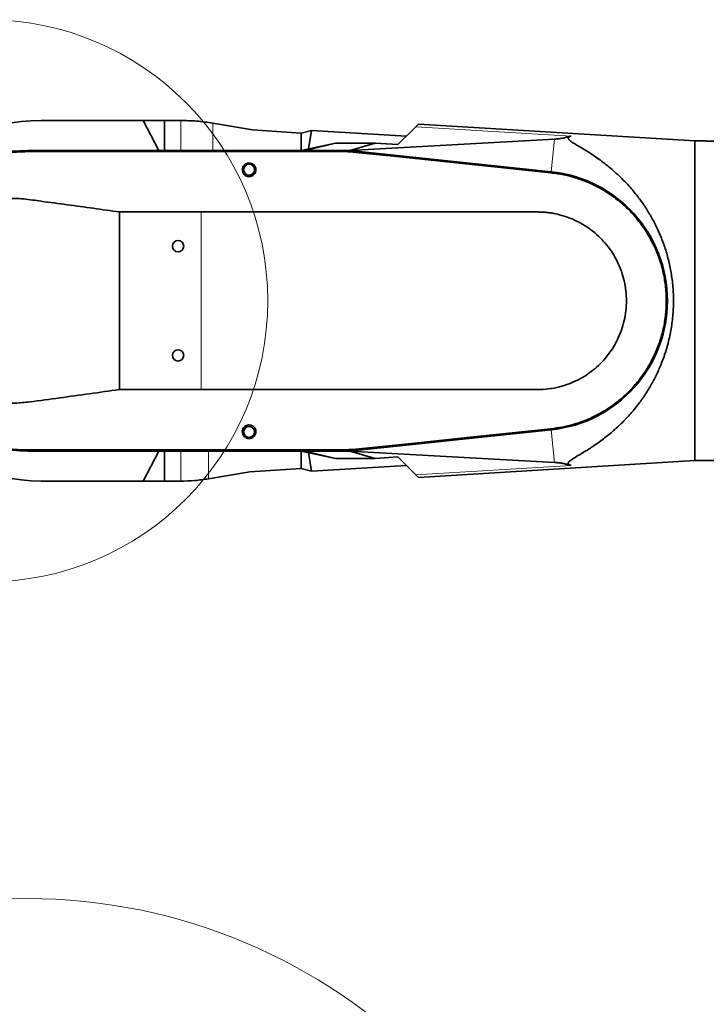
# Model space of a CAD drawing. Header units: millimetres. Extents: x 0 to 12118, y 0 to 8400.
# Tile 10 of 127: x 1146 to 1649, y 4954 to 5675. Entities that reach past the tile are written whole.
import ezdxf

# ---------------------------------------------------------------- set-up
doc = ezdxf.new("R2010")
doc.units = ezdxf.units.MM
doc.header["$LTSCALE"] = 20

msp = doc.modelspace()

# ---------------------------------------------------------------- linework, layer by layer
at = {"color": 7, "linetype": 'Continuous', "lineweight": 35}
for p, q in [((1236.523579, 5600.870777), (1162.128604, 5600.870777)), ((1248.018799, 5578.870777), (1236.523579, 5600.870777)), ((1252.128604, 5600.870777), (1236.523579, 5600.870777)), ((1252.128604, 5600.870777), (1252.128604, 5578.870777)), ((1264.128604, 5600.870777), (1252.128604, 5600.870777)), ((1316.703472, 5594.003356), (1287.539219, 5598.913731)), ((1352.128604, 5591.618488), (1316.703472, 5594.003356)), ((1352.128604, 5591.618488), (1359.785592, 5593.631327)), ((1359.785592, 5593.631327), (1357.573665, 5580.027984)), ((1359.785592, 5593.631327), (1429.203725, 5589.367254)), ((1423.017144, 5583.180673), (1436.118656, 5596.282185)), ((1436.118656, 5596.282185), (1438.065931, 5598.229459)), ((1640.128604, 5585.870777), (1438.065931, 5598.229459)), ((1352.128604, 5591.618488), (1352.128604, 5578.870777)), ((1387.880686, 5578.94803), (1537.567565, 5587.219585)), ((1352.128604, 5578.870777), (1377.245627, 5584.208752)), ((1377.245627, 5584.208752), (1355.091024, 5578.870777)), ((1406.424256, 5584.208752), (1377.245627, 5584.208752)), ((1406.424256, 5584.208752), (1387.880686, 5578.94803)), ((1406.424256, 5584.208752), (1423.017144, 5583.180673)), ((1647.128604, 5585.870777), (1640.128604, 5585.870777)), ((1640.128604, 5468.870777), (1640.128604, 5585.870777)), ((1152.128604, 5578.870777), (1387.391877, 5578.870777)), ((1152.128604, 5578.835856), (1381.897103, 5578.835856)), ((1387.391877, 5578.870777), (1387.880686, 5578.94803)), ((1387.391877, 5578.870777), (1535.058808, 5563.350357)), ((1392.327904, 5578.290169), (1535.037683, 5563.317462)), ((1219.278866, 5533.870777), (1219.278866, 5403.870777)), ((1219.278866, 5533.870777), (1279.128604, 5533.870777)), ((1640.128604, 5351.870777), (1640.128604, 5468.870777)), ((1279.128604, 5403.870777), (1219.278866, 5403.870777)), ((1535.058808, 5374.391197), (1387.391877, 5358.870777)), ((1535.037683, 5374.424091), (1408.538356, 5361.15214)), ((1242.393994, 5358.905698), (1152.128604, 5358.905698)), ((1387.391877, 5358.870777), (1152.128604, 5358.870777)), ((1248.018799, 5358.870777), (1236.523579, 5336.870777)), ((1242.393994, 5358.905698), (1242.435611, 5358.940618)), ((1242.435611, 5358.940618), (1251.821597, 5358.940618)), ((1251.821597, 5358.940618), (1251.863214, 5358.905698)), ((1381.897103, 5358.905698), (1251.863214, 5358.905698)), ((1252.128604, 5336.870777), (1252.128604, 5358.870777)), ((1377.245627, 5353.532802), (1352.128604, 5358.870777)), ((1352.128604, 5346.132531), (1352.128604, 5358.870777)), ((1355.091024, 5358.870777), (1377.245627, 5353.532802)), ((1357.565233, 5357.715362), (1359.762478, 5344.108807)), ((1392.248766, 5360.205676), (1381.897103, 5359.662213)), ((1387.880686, 5358.793523), (1387.391877, 5358.870777)), ((1537.567565, 5350.521968), (1387.880686, 5358.793523)), ((1387.880686, 5358.793523), (1406.424256, 5353.532802)), ((1399.120827, 5360.164079), (1392.327904, 5359.451385)), ((1399.120827, 5360.164079), (1399.158573, 5360.203152)), ((1408.493323, 5361.182527), (1399.158573, 5360.203152)), ((1408.493323, 5361.182527), (1408.538356, 5361.15214)), ((1429.203725, 5348.374299), (1359.762478, 5344.108807)), ((1406.424256, 5353.532802), (1377.245627, 5353.532802)), ((1406.424256, 5353.532802), (1423.017144, 5354.560881)), ((1436.118656, 5341.459369), (1423.017144, 5354.560881)), ((1438.065931, 5339.512094), (1640.128604, 5351.870777)), ((1640.128604, 5351.870777), (1672.215906, 5351.870777)), ((1314.65863, 5343.612346), (1284.41412, 5338.555082)), ((1352.128604, 5346.132531), (1314.65863, 5343.612346)), ((1359.762478, 5344.108807), (1352.128604, 5346.132531)), ((1438.065931, 5339.512094), (1436.118656, 5341.459369)), ((1162.128604, 5336.870777), (1236.523579, 5336.870777)), ((1252.128604, 5336.870777), (1236.523579, 5336.870777)), ((1264.128604, 5336.870777), (1252.128604, 5336.870777))]:
    msp.add_line(p, q, dxfattribs=at)
at = {"color": 8, "linetype": 'Continuous', "lineweight": 18}
for p, q in [((1264.128604, 5600.870777), (1264.128604, 5578.870777)), ((1287.539219, 5598.913731), (1287.539219, 5578.870777)), ((1436.118656, 5596.282185), (1549.669691, 5589.447945)), ((1537.567565, 5587.219585), (1535.058808, 5563.350357)), ((1152.128604, 5578.077844), (1152.128604, 5578.835856)), ((1381.897103, 5578.078343), (1381.897103, 5578.835856)), ((1392.248812, 5577.536318), (1392.327904, 5578.290169)), ((1534.958106, 5562.558988), (1535.037683, 5563.317462)), ((1279.128604, 5403.870777), (1279.128604, 5533.870777)), ((1534.958106, 5375.182565), (1535.037683, 5374.424091)), ((1537.567565, 5350.521968), (1535.058808, 5374.391197)), ((1152.128604, 5359.66371), (1152.128604, 5358.905698)), ((1264.128604, 5336.870777), (1264.128604, 5358.870777)), ((1284.41412, 5338.555082), (1284.41412, 5358.870777)), ((1381.897103, 5359.662213), (1381.897103, 5358.905698)), ((1392.248766, 5360.205676), (1392.327904, 5359.451385)), ((1436.118656, 5341.459369), (1549.669691, 5348.293609))]:
    msp.add_line(p, q, dxfattribs=at)
at = {"color": 7, "linetype": 'Continuous', "lineweight": 35, "flags": 128}
for points in [[(1152.128604, 5578.077844), (1308.865006, 5578.077844), (1345.381054, 5578.077844), (1363.639079, 5578.077844), (1381.897103, 5578.078343)], [(1392.248812, 5577.536318), (1419.780547, 5574.646802), (1477.36933, 5568.602924), (1534.958106, 5562.558988)], [(1534.958106, 5375.182565), (1478.303576, 5369.236818), (1435.276167, 5364.721277), (1392.248766, 5360.205676)]]:
    msp.add_lwpolyline(points, dxfattribs=at)
at = {"color": 7, "linetype": 'Continuous', "lineweight": 18}
for centre, radius in [((1122.018161, 5468.870777), 205.772684), ((1151.334156, 4619.707123), 411.545388)]:
    msp.add_circle(centre, radius, dxfattribs=at)
at = {"color": 7, "linetype": 'Continuous', "lineweight": 35}
for centre, radius in [((1314.128604, 5564.870777), 4), ((1262.128604, 5508.870777), 4.15), ((1262.128604, 5428.870777), 4.15), ((1314.128604, 5372.870777), 4)]:
    msp.add_circle(centre, radius, dxfattribs=at)
for centre, radius, start, end in [((1162.128604, 5468.870777), 132, 90, 140.478803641), ((1152.128604, 5468.870777), 110, 90, 270), ((1152.128604, 5468.870777), 109.965079, 90, 270), ((1381.897103, 5478.870777), 99.965079, 84.010601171, 90), ((1525.128604, 5468.870777), 94.965079, 275.989398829, 84.010601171), ((1525.128604, 5468.870777), 95, 276, 84), ((1162.128604, 5468.870777), 132, 219.521196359, 270), ((1381.897103, 5458.870777), 99.965079, 270, 275.989398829)]:
    msp.add_arc(centre, radius, start, end, dxfattribs=at)
for points, knots in [([(1264.128604, 5600.870777), (1268.037119, 5600.789378), (1275.881463, 5600.626012), (1283.64429, 5599.485815), (1287.539219, 5598.913731)], [0, 0, 0, 0, 0.49825899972, 1, 1, 1, 1]), ([(1537.567565, 5587.219585), (1538.008713, 5587.24821), (1539.494331, 5587.34461), (1541.682733, 5587.614487), (1544.403614, 5588.08316), (1547.090285, 5588.696679), (1548.807936, 5589.196954), (1549.669691, 5589.447945)], [0, 0, 0, 0, 0.0778872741, 0.2622948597, 0.4508069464, 0.7244666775, 1, 1, 1, 1]), ([(1549.669691, 5348.293609), (1549.289242, 5348.424475), (1548.528986, 5348.685987), (1547.799816, 5349.189256), (1547.514896, 5349.778858), (1547.694115, 5350.506048), (1548.478271, 5351.387394), (1550.367787, 5352.821484), (1553.544309, 5354.815924), (1558.049208, 5357.459736), (1563.770463, 5360.921349), (1570.420742, 5365.460305), (1578.02222, 5371.349987), (1585.445466, 5377.961741), (1592.569172, 5385.309734), (1598.740689, 5392.793004), (1603.986644, 5400.241353), (1608.411319, 5407.479661), (1612.43201, 5415.173013), (1616.137427, 5423.643326), (1619.370818, 5432.948852), (1621.980075, 5443.064131), (1623.768468, 5453.545019), (1624.620016, 5464.275892), (1624.548999, 5475.087247), (1623.581738, 5485.533119), (1621.790398, 5495.463268), (1619.345247, 5504.814895), (1616.243333, 5513.818702), (1612.526058, 5522.398102), (1608.270744, 5530.528888), (1603.567015, 5538.151687), (1597.828807, 5546.164277), (1590.913515, 5554.309693), (1582.7887, 5562.326754), (1574.338199, 5569.411626), (1566.959822, 5574.712119), (1560.803795, 5578.639612), (1556.560203, 5581.212825), (1552.95991, 5583.310478), (1550.183265, 5585.019547), (1548.430261, 5586.363384), (1547.653252, 5587.351028), (1547.506546, 5588.032324), (1547.875968, 5588.617153), (1548.617007, 5589.092271), (1549.331227, 5589.333586), (1549.669691, 5589.447945)], [0, 0, 0, 0, 0.0073135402, 0.0146147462, 0.0214928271, 0.0283709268, 0.0373664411, 0.0463882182, 0.0666155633, 0.0869514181, 0.1072879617, 0.1402720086, 0.1733887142, 0.2065182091, 0.2395713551, 0.2725018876, 0.2977870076, 0.3231454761, 0.3484838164, 0.3737414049, 0.4022166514, 0.4307687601, 0.4592207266, 0.487805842, 0.5164982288, 0.5450841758, 0.5714431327, 0.5978807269, 0.6242570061, 0.6509528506, 0.6777440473, 0.7045602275, 0.7312902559, 0.7683987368, 0.8056378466, 0.8429154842, 0.8800766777, 0.9011777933, 0.9222746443, 0.9365524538, 0.9508290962, 0.9649681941, 0.972111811, 0.9792453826, 0.9863929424, 0.9935517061, 1, 1, 1, 1]), ([(1647.128604, 5585.870777), (1647.131475, 5585.870616), (1647.149341, 5585.869618), (1647.542085, 5585.847174), (1648.763119, 5585.786147), (1650.575437, 5585.718282), (1652.809951, 5585.672304), (1655.233941, 5585.66985), (1657.381035, 5585.710758), (1659.109776, 5585.770418), (1660.399639, 5585.830177), (1661.051082, 5585.866399), (1661.109464, 5585.869696), (1661.128604, 5585.870777)], [0, 0, 0, 0, 0.019666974, 0.1224106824, 0.2254995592, 0.3308113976, 0.4390845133, 0.5497659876, 0.6614401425, 0.7471487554, 0.8417617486, 0.9481224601, 1, 1, 1, 1]), ([(1152.128604, 5359.66371), (1148.845533, 5359.74983), (1142.279387, 5359.922072), (1132.397465, 5361.315725), (1122.569842, 5363.57516), (1113.238905, 5366.671899), (1104.561844, 5370.430042), (1096.473795, 5374.759844), (1088.707114, 5379.807002), (1081.397385, 5385.496127), (1074.660726, 5391.723677), (1068.461379, 5398.486468), (1062.802896, 5405.820215), (1057.787988, 5413.608434), (1053.492166, 5421.71521), (1049.880577, 5430.149305), (1046.968327, 5438.943169), (1044.81411, 5447.952659), (1043.443802, 5457.024407), (1042.827583, 5466.178254), (1042.990356, 5475.440083), (1043.939685, 5484.654561), (1045.649433, 5493.668385), (1048.097881, 5502.51017), (1051.31716, 5511.195998), (1055.262999, 5519.576845), (1059.86002, 5527.516691), (1065.097207, 5535.049723), (1071.010171, 5542.180434), (1077.507771, 5548.782787), (1084.473811, 5554.75341), (1091.909234, 5560.128206), (1099.849142, 5564.899633), (1108.165823, 5568.979208), (1116.715383, 5572.306626), (1125.51061, 5574.920145), (1134.582124, 5576.783209), (1143.508844, 5577.888012), (1149.375698, 5578.017217), (1152.128604, 5578.077844)], [0, 0, 0, 0, 0.0287077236, 0.057415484, 0.0871140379, 0.1168125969, 0.1432739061, 0.1697352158, 0.1969651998, 0.2241951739, 0.2506574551, 0.2771197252, 0.3043507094, 0.3315816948, 0.3580455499, 0.3845094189, 0.4117421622, 0.4389749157, 0.4654380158, 0.4919011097, 0.5191330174, 0.5463649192, 0.572827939, 0.5992909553, 0.6265227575, 0.6537545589, 0.6802179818, 0.7066814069, 0.7339136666, 0.7611459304, 0.7876092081, 0.8140724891, 0.8413046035, 0.8685367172, 0.8949995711, 0.9214624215, 0.9486940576, 0.9759256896, 1, 1, 1, 1]), ([(1381.897103, 5578.078343), (1382.759808, 5578.073091), (1386.216494, 5578.052046), (1389.662698, 5577.757415), (1392.248812, 5577.536318)], [0, 0, 0, 0, 0.2495757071, 1, 1, 1, 1]), ([(1309.153248, 5564.870777), (1309.203788, 5564.236483), (1309.300635, 5563.021032), (1310.242286, 5561.468681), (1311.504711, 5560.4098), (1312.920813, 5559.827784), (1314.371394, 5559.690992), (1315.746302, 5559.961601), (1316.961609, 5560.564671), (1318.115484, 5561.598737), (1318.947619, 5563.09322), (1319.225497, 5564.992134), (1318.777582, 5566.840487), (1317.703825, 5568.326819), (1316.39472, 5569.241222), (1314.999168, 5569.697388), (1313.606177, 5569.741755), (1312.300628, 5569.417894), (1311.029554, 5568.723309), (1309.860393, 5567.50191), (1309.2548, 5566.103167), (1309.177496, 5565.165036), (1309.153248, 5564.870777)], [0, 0, 0, 0, 0.06802892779, 0.13035907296, 0.17956164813, 0.22062537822, 0.26185425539, 0.2992635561, 0.33739080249, 0.38066014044, 0.44429738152, 0.50880594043, 0.58411525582, 0.64424329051, 0.69104523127, 0.73007870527, 0.76925237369, 0.80532950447, 0.84332160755, 0.89844982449, 0.96814719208, 1, 1, 1, 1]), ([(1534.958106, 5562.558988), (1538.136186, 5562.128773), (1544.5007, 5561.267211), (1553.813908, 5558.754099), (1563.140901, 5555.271844), (1572.320375, 5550.621249), (1581.195973, 5544.811426), (1589.37375, 5538.050896), (1596.720589, 5530.395832), (1603.17246, 5521.974446), (1608.651612, 5512.888361), (1613.050426, 5503.232855), (1616.351072, 5493.150583), (1618.513813, 5482.763042), (1619.468641, 5472.195792), (1619.245939, 5461.58934), (1617.848426, 5451.071496), (1615.251627, 5440.783912), (1611.530725, 5430.849109), (1606.730552, 5421.386792), (1600.874924, 5412.538727), (1594.075352, 5404.395597), (1586.413739, 5397.055634), (1577.959392, 5390.644329), (1568.84788, 5385.211872), (1559.880308, 5381.1331), (1551.276619, 5378.254486), (1543.197719, 5376.262237), (1537.702856, 5375.542221), (1534.958106, 5375.182565)], [0, 0, 0, 0, 0.0348149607, 0.0697214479, 0.1045364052, 0.1428398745, 0.1812654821, 0.2195689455, 0.2578727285, 0.2962986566, 0.3346024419, 0.3729062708, 0.4113322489, 0.449636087, 0.4879398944, 0.5263658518, 0.5646696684, 0.6029733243, 0.6413991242, 0.6797027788, 0.7180062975, 0.7564319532, 0.7947354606, 0.8330391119, 0.8714649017, 0.9097685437, 0.9398261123, 0.9699424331, 1, 1, 1, 1]), ([(1219.278866, 5533.870777), (1206.545523, 5535.678934), (1187.444572, 5538.391302), (1166.183038, 5541.152551), (1155.560775, 5542.636771), (1149.17359, 5543.449822), (1142.789449, 5543.861433), (1136.425932, 5543.692784), (1130.081417, 5543.006698), (1123.741465, 5541.77177), (1117.543558, 5540.00207), (1111.537563, 5537.721898), (1105.777594, 5534.95926), (1100.204377, 5531.67766), (1094.975931, 5527.957765), (1090.094169, 5523.814871), (1085.616431, 5519.31197), (1081.485, 5514.384667), (1077.828316, 5509.166045), (1074.637321, 5503.67585), (1071.945107, 5497.991586), (1069.714168, 5492.027997), (1068.013574, 5485.941842), (1066.83598, 5479.746036), (1066.18481, 5473.523927), (1066.055676, 5467.193523), (1066.463934, 5460.916774), (1067.395673, 5454.702554), (1068.834008, 5448.630772), (1070.798486, 5442.630679), (1073.249255, 5436.85485), (1076.176372, 5431.309948), (1079.532003, 5426.062464), (1083.357906, 5421.056035), (1087.574789, 5416.414302), (1092.167087, 5412.135895), (1097.074539, 5408.273405), (1102.34418, 5404.791727), (1107.878848, 5401.767185), (1113.670331, 5399.202359), (1119.645731, 5397.128715), (1125.842584, 5395.539641), (1131.820142, 5394.532598), (1137.520127, 5394.025838), (1142.903586, 5393.912384), (1148.314541, 5394.237208), (1159.20949, 5395.589618), (1182.86677, 5398.776392), (1204.709292, 5401.83236), (1219.278866, 5403.870777)], [0, 0, 0, 0, 0.0983163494, 0.1474817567, 0.1638970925, 0.1803097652, 0.1966952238, 0.2127496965, 0.2289145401, 0.2454280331, 0.26206263, 0.2781173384, 0.2944626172, 0.3108078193, 0.3274553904, 0.3433939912, 0.3596234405, 0.3758527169, 0.3923844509, 0.4081533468, 0.424207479, 0.4402616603, 0.4566115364, 0.4722876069, 0.4882454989, 0.5042033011, 0.5204531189, 0.5360913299, 0.5520098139, 0.5679284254, 0.5841367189, 0.5997629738, 0.615667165, 0.6315712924, 0.6477624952, 0.6634528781, 0.6794174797, 0.6953823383, 0.7116286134, 0.7275370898, 0.7437225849, 0.7599081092, 0.7763794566, 0.7900019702, 0.8036243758, 0.8175074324, 0.8313999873, 0.8875390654, 1, 1, 1, 1]), ([(1279.128604, 5533.870777), (1285.582808, 5533.870777), (1298.129947, 5533.870777), (1316.408337, 5533.870777), (1333.602229, 5533.870777), (1349.711468, 5533.870777), (1364.735996, 5533.870778), (1378.675842, 5533.870778), (1391.456159, 5533.870778), (1403.091414, 5533.870779), (1413.596105, 5533.870779), (1423.059659, 5533.87078), (1431.205289, 5533.87078), (1438.111485, 5533.870781), (1443.673277, 5533.870781), (1447.227559, 5533.870782), (1449.039463, 5533.870782), (1449.557362, 5533.870782), (1450.064563, 5533.870782), (1450.561067, 5533.870782), (1451.046873, 5533.870783), (1453.664554, 5533.870783), (1458.417488, 5533.870784), (1465.308809, 5533.870784), (1472.199576, 5533.870783), (1479.089769, 5533.870782), (1485.979368, 5533.87078), (1493.567549, 5533.870778), (1500.415881, 5533.870774), (1506.265123, 5533.870773), (1510.157175, 5533.870771), (1512.982424, 5533.870773), (1514.913446, 5533.870769), (1516.38856, 5533.870781), (1518.297681, 5533.870704), (1520.836139, 5533.871218), (1523.69152, 5533.869037), (1526.549076, 5533.876388), (1529.298534, 5533.75601), (1532.073335, 5533.518581), (1534.841472, 5533.161183), (1539.082288, 5532.427298), (1544.716988, 5530.992639), (1551.553402, 5528.406793), (1558.059353, 5525.069932), (1564.155542, 5521.022867), (1569.758129, 5516.316459), (1574.799103, 5511.009633), (1579.214274, 5505.171939), (1582.944892, 5498.870865), (1585.949409, 5492.189167), (1588.184167, 5485.2131), (1589.61698, 5478.027194), (1590.23861, 5470.729255), (1590.03793, 5463.401703), (1589.01104, 5456.145883), (1587.176921, 5449.051475), (1584.560154, 5442.208188), (1581.190101, 5435.70558), (1577.11265, 5429.621211), (1572.383543, 5424.037268), (1567.052816, 5419.024117), (1561.201421, 5414.633022), (1554.891619, 5410.930739), (1548.207951, 5407.959178), (1540.958154, 5405.67448), (1533.20054, 5404.176134), (1525.021433, 5403.78904), (1516.86859, 5403.892602), (1508.713525, 5403.864895), (1500.56431, 5403.872293), (1487.958404, 5403.869683), (1474.910891, 5403.871109), (1464.224408, 5403.870869), (1460.358414, 5403.87085), (1459.295253, 5403.870843), (1458.232079, 5403.870835), (1457.168892, 5403.870828), (1456.105693, 5403.870819), (1455.042481, 5403.870812), (1454.218514, 5403.870803), (1453.369969, 5403.870799), (1452.249334, 5403.870798), (1450.023473, 5403.870795), (1446.516112, 5403.870793), (1441.534577, 5403.870791), (1435.232507, 5403.870788), (1427.60967, 5403.870786), (1418.665804, 5403.870785), (1408.822782, 5403.870783), (1398.167264, 5403.870782), (1386.785954, 5403.870781), (1374.343309, 5403.87078), (1360.839198, 5403.870779), (1346.369649, 5403.870778), (1330.947177, 5403.870777), (1314.584362, 5403.870777), (1297.197734, 5403.870777), (1285.265338, 5403.870777), (1279.128604, 5403.870777)], [0, 0, 0, 0, 0.0277938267, 0.0540319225, 0.0787142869, 0.1018409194, 0.1234118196, 0.1434269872, 0.1618864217, 0.1784672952, 0.193554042, 0.2071466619, 0.2192451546, 0.2286558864, 0.2369095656, 0.2432156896, 0.2439751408, 0.2447192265, 0.2454479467, 0.2461613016, 0.2468592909, 0.2475419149, 0.2574443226, 0.2673467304, 0.2772491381, 0.2871515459, 0.2970539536, 0.3069563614, 0.3198739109, 0.3265890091, 0.3321850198, 0.3366619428, 0.3387760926, 0.3405150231, 0.3430253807, 0.3470119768, 0.3514660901, 0.3553447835, 0.3593393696, 0.3633357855, 0.3673580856, 0.3713786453, 0.3819028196, 0.3923889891, 0.4028526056, 0.4133830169, 0.4238877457, 0.4343435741, 0.4448775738, 0.4553718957, 0.4658339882, 0.4763760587, 0.4868575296, 0.497324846, 0.5078520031, 0.518356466, 0.5288164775, 0.5393472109, 0.549851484, 0.56030833, 0.5708501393, 0.5813309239, 0.5917993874, 0.6023401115, 0.6128257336, 0.6232900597, 0.6350817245, 0.6468043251, 0.6585472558, 0.6702637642, 0.6819802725, 0.693696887, 0.7246288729, 0.7382389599, 0.7397666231, 0.7412942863, 0.7428219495, 0.7443496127, 0.7458772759, 0.747404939, 0.7489326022, 0.7494289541, 0.7510625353, 0.7537629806, 0.7590231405, 0.7661799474, 0.775233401, 0.7861835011, 0.7990302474, 0.8137736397, 0.8285947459, 0.8449385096, 0.8628049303, 0.8821940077, 0.9031057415, 0.9251261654, 0.9486153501, 0.9735732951, 1, 1, 1, 1]), ([(1309.156263, 5372.870777), (1309.242678, 5372.240158), (1309.407856, 5371.034756), (1310.424, 5369.552593), (1311.71532, 5368.577168), (1313.118084, 5368.071375), (1314.528792, 5367.989305), (1315.854865, 5368.287706), (1317.134894, 5368.954208), (1318.324875, 5370.136852), (1319.088141, 5371.834628), (1319.172563, 5373.84385), (1318.485351, 5375.666153), (1317.239103, 5376.997671), (1315.833296, 5377.766218), (1314.33446, 5378.05469), (1312.891629, 5377.890245), (1311.630244, 5377.378986), (1310.427164, 5376.461716), (1309.504627, 5375.100253), (1309.161974, 5373.800599), (1309.157388, 5373.053974), (1309.156263, 5372.870777)], [0, 0, 0, 0, 0.0681562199, 0.1302777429, 0.1784220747, 0.2182638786, 0.258267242, 0.2946488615, 0.33241196, 0.38641316, 0.4547333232, 0.5239251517, 0.6005192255, 0.6540959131, 0.6979711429, 0.7420859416, 0.7806119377, 0.8180837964, 0.8594044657, 0.9193685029, 0.9802157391, 1, 1, 1, 1]), ([(1381.897103, 5359.662213), (1352.223099, 5359.662802), (1299.09135, 5359.663856), (1222.501846, 5359.663677), (1175.586351, 5359.663699), (1152.128604, 5359.66371)], [0, 0, 0, 0, 0.3874422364, 0.6937211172, 1, 1, 1, 1]), ([(1549.669691, 5348.293609), (1548.946415, 5348.505613), (1547.497577, 5348.930291), (1545.093012, 5349.509312), (1542.410454, 5350.019353), (1539.914333, 5350.363653), (1538.12223, 5350.48455), (1537.567565, 5350.521968)], [0, 0, 0, 0, 0.2322553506, 0.4652447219, 0.6815533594, 0.901439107, 1, 1, 1, 1]), ([(1284.41412, 5338.555082), (1281.062255, 5338.065637), (1274.335418, 5337.083372), (1267.538658, 5336.941804), (1264.128604, 5336.870777)], [0, 0, 0, 0, 0.4982824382, 1, 1, 1, 1])]:
    msp.add_open_spline(points, degree=3, knots=knots, dxfattribs=at)

doc.saveas('drawing.dxf')
